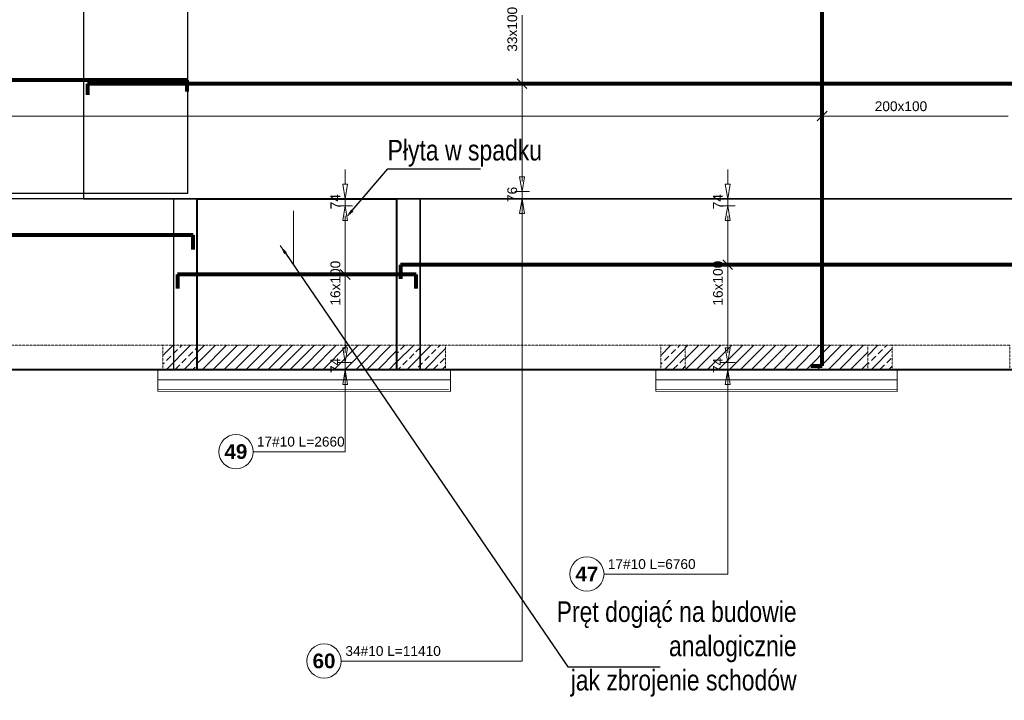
# Model space of a CAD drawing. Extents: x -1474 to 1760906, y -670977 to 75879.
# Tile 7 of 18: x 1714240 to 1724302, y -670977 to -664021. Entities that reach past the tile are written whole.
import ezdxf
from ezdxf import colors
from ezdxf.entities.mleader import LeaderData, LeaderLine
from ezdxf.math import Vec2, Vec3

# ---------------------------------------------------------------- set-up
doc = ezdxf.new("R2010")
doc.units = 0
doc.header["$LTSCALE"] = 10
doc.header["$MEASUREMENT"] = 0
doc.linetypes.add('HIDDEN', pattern=[0.375, 0.25, -0.125])
for name, color, linetype, lineweight in [('!! 1_ PROJ WARSTWY', 252, 'Continuous', 9), ('!! 1_ tynk zewn  - nowy', 21, 'Continuous', 20), ('P-linia słupy drewno', 2, 'Continuous', 53), ('P-Linia1', 3, 'Continuous', 40), ('P-Linia2', 2, 'Continuous', 25), ('P-Opis', 1, 'Continuous', 18), ('P-Przerywana', 13, 'HIDDEN', 9), ('P-Przerywana nadproża', 150, 'HIDDEN', 18), ('P-Szraf - Ściana nośna', 55, 'Continuous', 5), ('P-Szraf - Ściana żelbetowa', 54, 'Continuous', 0)]:
    doc.layers.add(name, color=color, linetype=linetype, lineweight=lineweight)
doc.layers.add('AutoCAD_Structural_Detailing_rozkład powierzchniowy - pręty - dół', color=7, linetype='Continuous')
doc.layers.add('RCAD_opis rozkładu', color=7, linetype='Continuous')
doc.layers.add('RCAD_kontur płyty', color=163, linetype='Continuous', plot=False)
doc.styles.add('_Fd Opis', font='arial.ttf', dxfattribs={"width": 0.9})
doc.styles.add('style1', font='arial.ttf')
doc.styles.add('style3', font='arialbd.ttf')

msp = doc.modelspace()

# ---------------------------------------------------------------- hatches: boundary and pattern name
at = {"layer": 'P-Szraf - Ściana nośna'}
h = msp.add_hatch(dxfattribs=at)
h.set_pattern_fill('ANSI31', color=256, scale=25)
h.set_pattern_definition([(45, (1358077.73, -412160.4), (-56.126601, 56.126601), [])])
h.paths.add_polyline_path([(1733038.48044, -664248.25514), (1733288.48044, -664248.25514), (1733288.48044, -662148.01522), (1733038.48044, -662148.01522)])
h.paths.add_polyline_path([(1718092.22214, -667598.49507), (1718092.22214, -667348.49507), (1716053.48044, -667348.49507), (1716053.48044, -667598.49507)])
h.paths.add_polyline_path([(1722907.18442, -667598.49507), (1722907.18442, -667348.49507), (1721042.22139, -667348.49507), (1721042.22139, -667598.49507)])
h.paths.add_polyline_path([(1730377.25758, -667348.49507), (1730127.25758, -667348.49507), (1730127.25758, -667598.49507), (1730377.25758, -667598.49507)])
h.paths.add_polyline_path([(1733038.48044, -667348.49507), (1733288.48044, -667348.49507), (1733288.48044, -665248.25514), (1733038.48044, -665248.25514)])
h.paths.add_polyline_path([(1733288.48044, -657028.49507), (1733038.48044, -657028.49507), (1733038.48044, -658358.62232), (1733288.48044, -658358.62232)])
h.paths.add_polyline_path([(1727003.48044, -667348.49507), (1727003.48044, -667598.49507), (1727927.25758, -667598.49507), (1727927.25758, -667348.49507)])
h.paths.add_polyline_path([(1726753.48044, -667598.49507), (1726753.48044, -667348.49507), (1724714.73949, -667348.49507), (1724714.73949, -667598.49507)])
h.paths.add_polyline_path([(1731180.91109, -667598.49507), (1731180.91109, -667348.49507), (1730377.25758, -667348.49507), (1730377.25758, -667598.49507)])
h.paths.add_polyline_path([(1731430.91109, -667348.49507), (1731430.91109, -667598.49507), (1733038.48044, -667598.49507), (1733038.48044, -667348.49507)])
h.paths.add_polyline_path([(1726774.72633, -653253.09679), (1726774.72633, -653253.29593), (1727024.72633, -653253.29593), (1727024.72633, -653503.09679), (1728988.46729, -653503.04999), (1728988.46729, -653253.29593), (1729238.46729, -653253.29593), (1729238.46729, -653503.04403), (1731202.20825, -653502.99722), (1731202.20825, -653253.19636), (1731452.20825, -653253.29593), (1731452.20825, -653503.09679), (1733038.48044, -653503.09679), (1733038.48044, -654328.49507), (1733288.48044, -654328.49507), (1733288.48044, -653253.09679)])
h.paths.add_polyline_path([(1724235.98538, -653253.09679), (1724235.98538, -653253.29593), (1725735.98538, -653253.29593), (1725735.98538, -653253.09679)])
at = {"layer": 'P-Szraf - Ściana żelbetowa'}
h = msp.add_hatch(dxfattribs=at)
h.set_pattern_fill('ANSI33', color=256, scale=20)
h.set_pattern_definition([(45, (1363018.99, -419537.29), (-89.80256, 89.80256), []), (45, (1363108.79, -419537.29), (-89.80256, 89.80256), [63.5, -31.75])])
h.paths.add_polyline_path([(1715703.48044, -667348.49507), (1716053.48044, -667348.49507), (1716053.48044, -667598.49507), (1715703.48044, -667598.49507)])
h = msp.add_hatch(dxfattribs=at)
h.set_pattern_fill('ANSI33', color=256, scale=20)
h.set_pattern_definition([(45, (1365657.73, -419537.29), (-89.80256, 89.80256), []), (45, (1365747.53, -419537.29), (-89.80256, 89.80256), [63.5, -31.75])])
h.paths.add_polyline_path([(1718092.22214, -667348.49507), (1718592.22139, -667348.49507), (1718592.22139, -667598.49507), (1718092.22214, -667598.49507)])
h = msp.add_hatch(dxfattribs=at)
h.set_pattern_fill('ANSI33', color=256, scale=20)
h.set_pattern_definition([(45, (1368107.73, -419537.29), (-89.80256, 89.80256), []), (45, (1368197.53, -419537.29), (-89.80256, 89.80256), [63.5, -31.75])])
h.paths.add_polyline_path([(1720792.22139, -667348.49507), (1721042.22139, -667348.49507), (1721042.22139, -667598.49507), (1720792.22139, -667598.49507)])
h = msp.add_hatch(dxfattribs=at)
h.set_pattern_fill('ANSI33', color=256, scale=20)
h.set_pattern_definition([(45, (1370222.69, -419537.29), (-89.80256, 89.80256), []), (45, (1370312.5, -419537.29), (-89.80256, 89.80256), [63.5, -31.75])])
h.paths.add_polyline_path([(1722907.18442, -667348.49507), (1723157.18442, -667348.49507), (1723157.18442, -667598.49507), (1722907.18442, -667598.49507)])

# ---------------------------------------------------------------- linework, layer by layer
at = {"layer": '!! 1_ PROJ WARSTWY'}
for points in [[(1718642.22139, -667700.2799), (1715653.48044, -667700.2799)], [(1723207.18442, -667700.2799), (1720742.22139, -667700.2799)]]:
    msp.add_lwpolyline(points, dxfattribs=at)
at = {"layer": '!! 1_ tynk zewn  - nowy'}
for points in [[(1715653.48044, -667818.49507), (1715653.48044, -667598.49507), (1715698.48044, -667598.49507)], [(1718592.22139, -667598.49507), (1718642.22139, -667598.49507), (1718642.22139, -667820.29192)], [(1720792.22139, -667598.49507), (1720742.22139, -667598.49507), (1720742.22139, -667818.49507)], [(1723157.18442, -667598.49507), (1723207.18442, -667598.49507), (1723207.18442, -667820.2799)], [(1718622.22139, -667800.2799), (1715653.48044, -667798.49507)], [(1723207.18442, -667800.2799), (1720742.22139, -667798.49507)], [(1718642.22139, -667820.29192), (1715653.48044, -667818.49507)], [(1723207.18442, -667820.2799), (1720742.22139, -667818.49507)]]:
    msp.add_lwpolyline(points, dxfattribs=at)
at = {"layer": 'AutoCAD_Structural_Detailing_rozkład powierzchniowy - pręty - dół', "color": 0, "lineweight": 80}
for p, q in [((1722440.98044, -667557.49507), (1722440.98044, -662775.31447)), ((1715953.38622, -664639.94526), (1710580.49431, -664639.94526)), ((1726186.78085, -664675.51696), (1714933.52137, -664675.51696)), ((1714933.52137, -664675.51696), (1714933.52137, -664790.51696)), ((1715953.38622, -664753.94526), (1715953.38622, -664639.94526)), ((1716012.48044, -666224.75126), (1710734.48044, -666224.75126)), ((1716012.48044, -666369.75126), (1716012.48044, -666224.75126)), ((1724673.73949, -666524.75166), (1718133.22214, -666524.75166)), ((1718133.22214, -666524.75166), (1718133.22214, -666669.75166)), ((1718293.11481, -666624.75126), (1715852.58777, -666624.75126)), ((1715852.58777, -666624.75126), (1715852.58777, -666769.75126)), ((1718293.11481, -666769.75126), (1718293.11481, -666624.75126)), ((1722325.98044, -667557.49507), (1722440.98044, -667557.49507))]:
    msp.add_line(p, q, dxfattribs=at)
at = {"layer": 'P-Linia1'}
msp.add_lwpolyline([(1707498.51683, -653253.09679), (1733288.48044, -653253.09679), (1733288.48044, -667598.49507), (1707498.51683, -667598.49507)], close=True, dxfattribs=at)
msp.add_lwpolyline([(1716053.48044, -667598.49507), (1716053.48044, -665851.00744), (1718092.22214, -665851.00994), (1718092.22214, -667598.49507)], dxfattribs=at)
at = {"layer": 'P-Linia2'}
for points in [[(1716053.48044, -665851.00744), (1715811.58777, -665851.00744), (1715811.58777, -667598.49507), (1716053.48044, -667598.49507)], [(1718092.22214, -665851.00744), (1718334.11481, -665851.00744), (1718334.11481, -667598.49507), (1718092.22214, -667598.49507)]]:
    msp.add_lwpolyline(points, close=True, dxfattribs=at)
at = {"layer": 'P-Opis', "color": 1}
msp.add_lwpolyline([(1717039.54608, -665974.54696), (1717039.54608, -666527.7132), (1716902.70595, -666328.82221)], dxfattribs=at)
at = {"layer": 'P-Przerywana'}
msp.add_lwpolyline([(1718592.22139, -667598.49507), (1715703.48044, -667598.49507), (1715703.48044, -667348.49507), (1718592.22139, -667348.49507), (1718592.22139, -667598.49507)], dxfattribs=at)
for points in [[(1715703.48044, -667348.49507), (1716053.48044, -667348.49507), (1716053.48044, -667598.49507), (1715703.48044, -667598.49507)], [(1718092.22214, -667348.49507), (1718592.22139, -667348.49507), (1718592.22139, -667598.49507), (1718092.22214, -667598.49507)], [(1720792.22139, -667348.49507), (1723157.18442, -667348.49507), (1723157.18442, -667598.49507), (1720792.22139, -667598.49507), (1720792.22139, -667348.49507)], [(1720792.22139, -667348.49507), (1721042.22139, -667348.49507), (1721042.22139, -667598.49507), (1720792.22139, -667598.49507)], [(1722907.18442, -667348.49507), (1723157.18442, -667348.49507), (1723157.18442, -667598.49507), (1722907.18442, -667598.49507)]]:
    msp.add_lwpolyline(points, close=True, dxfattribs=at)
at = {"layer": 'P-Przerywana nadproża'}
for points in [[(1713503.48044, -667348.49507), (1715703.48044, -667348.49507), (1715703.48044, -667598.49507), (1713503.48044, -667598.49507)], [(1718592.22139, -667348.49507), (1720792.22139, -667348.49507), (1720792.22139, -667598.49507), (1718592.22139, -667598.49507)], [(1723157.18442, -667348.49507), (1724357.18442, -667348.49507), (1724357.18442, -667598.49507), (1723157.18442, -667598.49507)]]:
    msp.add_lwpolyline(points, close=True, dxfattribs=at)
at = {"layer": 'RCAD_kontur płyty'}
for p, q in [((1715959.38622, -665795.66137), (1715959.38622, -656400.3316)), ((1710574.49431, -665795.66137), (1715959.38622, -665795.66137))]:
    msp.add_line(p, q, dxfattribs=at)
at = {"layer": 'RCAD_kontur płyty', "color": 0}
for p, q in [((1714892.52137, -662400.02648), (1714892.52137, -665851.00744)), ((1716053.48044, -665851.00744), (1710693.48044, -665851.00744)), ((1714892.52137, -665851.00744), (1726227.78085, -665851.00744)), ((1718334.11481, -665851.00744), (1715811.58777, -665851.00744)), ((1715811.58777, -665851.00744), (1715811.58777, -667598.49507)), ((1716053.48044, -667598.49507), (1716053.48044, -665851.00744)), ((1724714.73949, -665851.00824), (1718092.22214, -665851.00824)), ((1718092.22214, -665851.00824), (1718092.22214, -667598.49507)), ((1718334.11481, -667598.49507), (1718334.11481, -665851.00744)), ((1710693.48044, -667598.49507), (1716053.48044, -667598.49507)), ((1713193.48044, -667598.49507), (1733288.48044, -667598.49507)), ((1715811.58777, -667598.49507), (1718334.11481, -667598.49507)), ((1718092.22214, -667598.49507), (1724714.73949, -667598.49507))]:
    msp.add_line(p, q, dxfattribs=at)
at = {"layer": 'RCAD_opis rozkładu', "color": 8, "lineweight": 0}
for p, q in [((1719373.89894, -664075.51696), (1719373.89894, -663975.51696)), ((1719373.89894, -664125.51696), (1719373.89894, -664075.51696)), ((1719373.89894, -664125.51696), (1719373.89894, -664175.51696)), ((1719373.89894, -664175.51696), (1719373.89894, -664275.51696)), ((1719373.89894, -664275.51696), (1719373.89894, -664375.51696)), ((1719373.89894, -664375.51696), (1719373.89894, -664475.51696)), ((1719373.89894, -664475.51696), (1719373.89894, -664575.51696)), ((1719373.89894, -664575.51696), (1719373.89894, -664675.51696)), ((1719323.89894, -664625.51696), (1719423.89894, -664725.51696)), ((1719423.89894, -664675.51696), (1719323.89894, -664675.51696)), ((1719373.89894, -664675.51696), (1719373.89894, -664775.51696)), ((1719373.89894, -664775.51696), (1719373.89894, -664875.51696)), ((1719373.89894, -664875.51696), (1719373.89894, -664975.51696)), ((1719373.89894, -664975.51696), (1719373.89894, -665075.51696)), ((1722490.98044, -664955.57155), (1722390.98044, -665055.57155)), ((1722440.98044, -665055.57155), (1722440.98044, -664955.57155)), ((1714240.98044, -665005.57155), (1714140.98044, -665005.57155)), ((1714340.98044, -665005.57155), (1714240.98044, -665005.57155)), ((1714440.98044, -665005.57155), (1714340.98044, -665005.57155)), ((1714540.98044, -665005.57155), (1714440.98044, -665005.57155)), ((1714640.98044, -665005.57155), (1714540.98044, -665005.57155)), ((1714740.98044, -665005.57155), (1714640.98044, -665005.57155)), ((1714840.98044, -665005.57155), (1714740.98044, -665005.57155)), ((1714940.98044, -665005.57155), (1714840.98044, -665005.57155)), ((1715040.98044, -665005.57155), (1714940.98044, -665005.57155)), ((1715140.98044, -665005.57155), (1715040.98044, -665005.57155)), ((1715240.98044, -665005.57155), (1715140.98044, -665005.57155)), ((1715340.98044, -665005.57155), (1715240.98044, -665005.57155)), ((1715440.98044, -665005.57155), (1715340.98044, -665005.57155)), ((1715540.98044, -665005.57155), (1715440.98044, -665005.57155)), ((1715640.98044, -665005.57155), (1715540.98044, -665005.57155)), ((1715740.98044, -665005.57155), (1715640.98044, -665005.57155)), ((1715840.98044, -665005.57155), (1715740.98044, -665005.57155)), ((1715940.98044, -665005.57155), (1715840.98044, -665005.57155)), ((1716040.98044, -665005.57155), (1715940.98044, -665005.57155)), ((1716140.98044, -665005.57155), (1716040.98044, -665005.57155)), ((1716240.98044, -665005.57155), (1716140.98044, -665005.57155)), ((1716340.98044, -665005.57155), (1716240.98044, -665005.57155)), ((1716440.98044, -665005.57155), (1716340.98044, -665005.57155)), ((1716540.98044, -665005.57155), (1716440.98044, -665005.57155)), ((1716640.98044, -665005.57155), (1716540.98044, -665005.57155)), ((1716740.98044, -665005.57155), (1716640.98044, -665005.57155)), ((1716840.98044, -665005.57155), (1716740.98044, -665005.57155)), ((1716940.98044, -665005.57155), (1716840.98044, -665005.57155)), ((1717040.98044, -665005.57155), (1716940.98044, -665005.57155)), ((1717140.98044, -665005.57155), (1717040.98044, -665005.57155)), ((1717240.98044, -665005.57155), (1717140.98044, -665005.57155)), ((1717340.98044, -665005.57155), (1717240.98044, -665005.57155)), ((1717440.98044, -665005.57155), (1717340.98044, -665005.57155)), ((1717540.98044, -665005.57155), (1717440.98044, -665005.57155)), ((1717640.98044, -665005.57155), (1717540.98044, -665005.57155)), ((1717740.98044, -665005.57155), (1717640.98044, -665005.57155)), ((1717840.98044, -665005.57155), (1717740.98044, -665005.57155)), ((1717940.98044, -665005.57155), (1717840.98044, -665005.57155)), ((1718040.98044, -665005.57155), (1717940.98044, -665005.57155)), ((1718140.98044, -665005.57155), (1718040.98044, -665005.57155)), ((1718240.98044, -665005.57155), (1718140.98044, -665005.57155)), ((1718340.98044, -665005.57155), (1718240.98044, -665005.57155)), ((1718440.98044, -665005.57155), (1718340.98044, -665005.57155)), ((1718540.98044, -665005.57155), (1718440.98044, -665005.57155)), ((1718640.98044, -665005.57155), (1718540.98044, -665005.57155)), ((1718740.98044, -665005.57155), (1718640.98044, -665005.57155)), ((1718840.98044, -665005.57155), (1718740.98044, -665005.57155)), ((1718940.98044, -665005.57155), (1718840.98044, -665005.57155)), ((1719040.98044, -665005.57155), (1718940.98044, -665005.57155)), ((1719140.98044, -665005.57155), (1719040.98044, -665005.57155)), ((1719240.98044, -665005.57155), (1719140.98044, -665005.57155)), ((1719340.98044, -665005.57155), (1719240.98044, -665005.57155)), ((1719440.98044, -665005.57155), (1719340.98044, -665005.57155)), ((1719373.89894, -665075.51696), (1719373.89894, -665175.51696)), ((1719540.98044, -665005.57155), (1719440.98044, -665005.57155)), ((1719640.98044, -665005.57155), (1719540.98044, -665005.57155)), ((1719740.98044, -665005.57155), (1719640.98044, -665005.57155)), ((1719840.98044, -665005.57155), (1719740.98044, -665005.57155)), ((1719940.98044, -665005.57155), (1719840.98044, -665005.57155)), ((1720040.98044, -665005.57155), (1719940.98044, -665005.57155)), ((1720140.98044, -665005.57155), (1720040.98044, -665005.57155)), ((1720240.98044, -665005.57155), (1720140.98044, -665005.57155)), ((1720340.98044, -665005.57155), (1720240.98044, -665005.57155)), ((1720440.98044, -665005.57155), (1720340.98044, -665005.57155)), ((1720540.98044, -665005.57155), (1720440.98044, -665005.57155)), ((1720640.98044, -665005.57155), (1720540.98044, -665005.57155)), ((1720740.98044, -665005.57155), (1720640.98044, -665005.57155)), ((1720840.98044, -665005.57155), (1720740.98044, -665005.57155)), ((1720940.98044, -665005.57155), (1720840.98044, -665005.57155)), ((1721040.98044, -665005.57155), (1720940.98044, -665005.57155)), ((1721140.98044, -665005.57155), (1721040.98044, -665005.57155)), ((1721240.98044, -665005.57155), (1721140.98044, -665005.57155)), ((1721340.98044, -665005.57155), (1721240.98044, -665005.57155)), ((1721440.98044, -665005.57155), (1721340.98044, -665005.57155)), ((1721540.98044, -665005.57155), (1721440.98044, -665005.57155)), ((1721640.98044, -665005.57155), (1721540.98044, -665005.57155)), ((1721740.98044, -665005.57155), (1721640.98044, -665005.57155)), ((1721840.98044, -665005.57155), (1721740.98044, -665005.57155)), ((1721940.98044, -665005.57155), (1721840.98044, -665005.57155)), ((1722040.98044, -665005.57155), (1721940.98044, -665005.57155)), ((1722140.98044, -665005.57155), (1722040.98044, -665005.57155)), ((1722240.98044, -665005.57155), (1722140.98044, -665005.57155)), ((1722340.98044, -665005.57155), (1722240.98044, -665005.57155)), ((1722440.98044, -665005.57155), (1722340.98044, -665005.57155)), ((1722540.98044, -665005.57155), (1722440.98044, -665005.57155)), ((1722640.98044, -665005.57155), (1722540.98044, -665005.57155)), ((1722740.98044, -665005.57155), (1722640.98044, -665005.57155)), ((1722840.98044, -665005.57155), (1722740.98044, -665005.57155)), ((1722940.98044, -665005.57155), (1722840.98044, -665005.57155)), ((1723040.98044, -665005.57155), (1722940.98044, -665005.57155)), ((1723140.98044, -665005.57155), (1723040.98044, -665005.57155)), ((1723190.98044, -665005.57155), (1723140.98044, -665005.57155)), ((1723190.98044, -665005.57155), (1723240.98044, -665005.57155)), ((1723240.98044, -665005.57155), (1723340.98044, -665005.57155)), ((1723340.98044, -665005.57155), (1723440.98044, -665005.57155)), ((1723440.98044, -665005.57155), (1723540.98044, -665005.57155)), ((1723540.98044, -665005.57155), (1723640.98044, -665005.57155)), ((1723640.98044, -665005.57155), (1723740.98044, -665005.57155)), ((1723740.98044, -665005.57155), (1723840.98044, -665005.57155)), ((1723840.98044, -665005.57155), (1723940.98044, -665005.57155)), ((1723940.98044, -665005.57155), (1724040.98044, -665005.57155)), ((1724040.98044, -665005.57155), (1724140.98044, -665005.57155)), ((1724140.98044, -665005.57155), (1724240.98044, -665005.57155)), ((1724240.98044, -665005.57155), (1724340.98044, -665005.57155)), ((1719373.89894, -665175.51696), (1719373.89894, -665275.51696)), ((1719373.89894, -665275.51696), (1719373.89894, -665375.51696)), ((1719373.89894, -665375.51696), (1719373.89894, -665475.51696)), ((1719373.89894, -665475.51696), (1719373.89894, -665575.51696)), ((1717566.52181, -665551.00744), (1717566.52181, -665701.00744)), ((1719373.89894, -665575.51696), (1719373.89894, -665675.51696)), ((1721475.46892, -665551.00824), (1721475.46892, -665701.00824)), ((1719373.89894, -665775.51696), (1719348.89894, -665625.51696)), ((1719398.89894, -665625.51696), (1719348.89894, -665625.51696)), ((1719398.89894, -665625.51696), (1719373.89894, -665775.51696)), ((1719373.89894, -665675.51696), (1719373.89894, -665625.51696)), ((1717566.52181, -665851.00744), (1717541.52181, -665701.00744)), ((1717591.52181, -665701.00744), (1717541.52181, -665701.00744)), ((1717591.52181, -665701.00744), (1717566.52181, -665851.00744)), ((1719448.89894, -665775.51696), (1719298.89894, -665775.51696)), ((1719373.89894, -665775.51696), (1719373.89894, -665851.00744)), ((1721475.46892, -665851.00824), (1721450.46892, -665701.00824)), ((1721500.46892, -665701.00824), (1721450.46892, -665701.00824)), ((1721500.46892, -665701.00824), (1721475.46892, -665851.00824)), ((1717641.52181, -665851.00744), (1717491.52181, -665851.00744)), ((1717566.52181, -665924.75126), (1717566.52181, -665851.00744)), ((1719448.89894, -665851.00744), (1719298.89894, -665851.00744)), ((1719348.89894, -666001.00744), (1719373.89894, -665851.00744)), ((1719373.89894, -670575.85683), (1719373.89894, -665851.00744)), ((1719373.89894, -665851.00744), (1719398.89894, -666001.00744)), ((1721550.46892, -665851.00824), (1721400.46892, -665851.00824)), ((1721475.46892, -665924.75166), (1721475.46892, -665851.00824)), ((1717491.52181, -665924.75126), (1717641.52181, -665924.75126)), ((1717541.52181, -666074.75126), (1717566.52181, -665924.75126)), ((1717566.52181, -665924.75126), (1717591.52181, -666074.75126)), ((1721400.46892, -665924.75166), (1721550.46892, -665924.75166)), ((1721450.46892, -666074.75166), (1721475.46892, -665924.75166)), ((1721475.46892, -665924.75166), (1721500.46892, -666074.75166)), ((1717541.52181, -666074.75126), (1717591.52181, -666074.75126)), ((1717566.52181, -666024.75126), (1717566.52181, -666074.75126)), ((1717566.52181, -666124.75126), (1717566.52181, -666024.75126)), ((1719348.89894, -666001.00744), (1719398.89894, -666001.00744)), ((1719373.89894, -666151.00744), (1719373.89894, -666001.00744)), ((1721450.46892, -666074.75166), (1721500.46892, -666074.75166)), ((1721475.46892, -666024.75166), (1721475.46892, -666074.75166)), ((1721475.46892, -666124.75166), (1721475.46892, -666024.75166)), ((1717566.52181, -666224.75126), (1717566.52181, -666124.75126)), ((1721475.46892, -666224.75166), (1721475.46892, -666124.75166)), ((1717566.52181, -666324.75126), (1717566.52181, -666224.75126)), ((1721475.46892, -666324.75166), (1721475.46892, -666224.75166)), ((1717566.52181, -666424.75126), (1717566.52181, -666324.75126)), ((1721475.46892, -666424.75166), (1721475.46892, -666324.75166)), ((1717566.52181, -666524.75126), (1717566.52181, -666424.75126)), ((1721525.46892, -666574.75166), (1721425.46892, -666474.75166)), ((1721475.46892, -666524.75166), (1721475.46892, -666424.75166)), ((1717616.52181, -666674.75126), (1717516.52181, -666574.75126)), ((1717566.52181, -666624.75126), (1717566.52181, -666524.75126)), ((1721425.46892, -666524.75166), (1721525.46892, -666524.75166)), ((1721475.46892, -666624.75166), (1721475.46892, -666524.75166)), ((1717516.52181, -666624.75126), (1717616.52181, -666624.75126)), ((1717566.52181, -666724.75126), (1717566.52181, -666624.75126)), ((1721475.46892, -666724.75166), (1721475.46892, -666624.75166)), ((1717566.52181, -666774.75126), (1717566.52181, -666724.75126)), ((1717566.52181, -666774.75126), (1717566.52181, -666824.75126)), ((1721475.46892, -666774.75166), (1721475.46892, -666724.75166)), ((1721475.46892, -666774.75166), (1721475.46892, -666824.75166)), ((1717566.52181, -666824.75126), (1717566.52181, -666924.75126)), ((1721475.46892, -666824.75166), (1721475.46892, -666924.75166)), ((1717566.52181, -666924.75126), (1717566.52181, -667024.75126)), ((1721475.46892, -666924.75166), (1721475.46892, -667024.75166)), ((1717566.52181, -667024.75126), (1717566.52181, -667124.75126)), ((1721475.46892, -667024.75166), (1721475.46892, -667124.75166)), ((1717566.52181, -667124.75126), (1717566.52181, -667224.75126)), ((1721475.46892, -667124.75166), (1721475.46892, -667224.75166)), ((1717566.52181, -667224.75126), (1717566.52181, -667324.75126)), ((1721475.46892, -667224.75166), (1721475.46892, -667324.75166)), ((1717566.52181, -667524.75126), (1717541.52181, -667374.75126)), ((1717591.52181, -667374.75126), (1717541.52181, -667374.75126)), ((1717566.52181, -667324.75126), (1717566.52181, -667424.75126)), ((1717591.52181, -667374.75126), (1717566.52181, -667524.75126)), ((1717566.52181, -667424.75126), (1717566.52181, -667374.75126)), ((1721475.46892, -667524.75166), (1721450.46892, -667374.75166)), ((1721500.46892, -667374.75166), (1721450.46892, -667374.75166)), ((1721475.46892, -667324.75166), (1721475.46892, -667424.75166)), ((1721500.46892, -667374.75166), (1721475.46892, -667524.75166)), ((1721475.46892, -667424.75166), (1721475.46892, -667374.75166)), ((1717491.52181, -667524.75126), (1717641.52181, -667524.75126)), ((1717641.52181, -667598.49507), (1717491.52181, -667598.49507)), ((1717541.52181, -667748.49507), (1717566.52181, -667598.49507)), ((1717566.52181, -667524.75126), (1717566.52181, -667598.49507)), ((1717566.52181, -668436.11404), (1717566.52181, -667598.49507)), ((1717566.52181, -667598.49507), (1717591.52181, -667748.49507)), ((1721400.46892, -667524.75166), (1721550.46892, -667524.75166)), ((1721550.46892, -667598.49507), (1721400.46892, -667598.49507)), ((1721450.46892, -667748.49507), (1721475.46892, -667598.49507)), ((1721475.46892, -667524.75166), (1721475.46892, -667598.49507)), ((1721475.46892, -669687.1874), (1721475.46892, -667598.49507)), ((1721475.46892, -667598.49507), (1721500.46892, -667748.49507)), ((1717541.52181, -667748.49507), (1717591.52181, -667748.49507)), ((1717566.52181, -667898.49507), (1717566.52181, -667748.49507)), ((1721450.46892, -667748.49507), (1721500.46892, -667748.49507)), ((1721475.46892, -667898.49507), (1721475.46892, -667748.49507)), ((1717566.52181, -668436.11404), (1716625.0655, -668436.11404)), ((1721475.46892, -669687.1874), (1720211.49585, -669687.1874)), ((1719373.89894, -670575.85683), (1717525.24479, -670575.85683))]:
    msp.add_line(p, q, dxfattribs=at)
for centre in [(1716450.0655, -668436.11404), (1720036.49585, -669687.1874), (1717350.24479, -670575.85683)]:
    msp.add_circle(centre, 175, dxfattribs=at)

# ---------------------------------------------------------------- texts
at = {"layer": 'P-linia słupy drewno', "lineweight": 13, "insert": (1722180.00642, -670452.82592), "char_height": 210, "attachment_point": 6, "rotation": 0.000001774, "style": '_Fd Opis'}
msp.add_mtext('{\\W0.8;Pręt dogiąć na budowie \\Panalogicznie\\P jak zbrojenie schodów }', dxfattribs=at)
at = {"layer": 'P-Opis', "lineweight": 13, "insert": (1719578.00969, -665386.38624), "char_height": 210, "attachment_point": 6, "rotation": 0.000001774, "style": '_Fd Opis'}
msp.add_mtext('{\\W0.8;Płyta w spadku}', dxfattribs=at)
at = {"layer": 'RCAD_opis rozkładu', "color": 2, "char_height": 100, "attachment_point": 7, "rotation": 90, "style": 'style1'}
for s, insert in [('33x100', (1719324.99035, -664348.40236)), ('76', (1719324.95624, -665884.44228)), ('74', (1717516.52181, -665958.8889)), ('74', (1721425.46892, -665958.8895)), ('16x100', (1717517.57911, -666942.96408)), ('16x100', (1721426.52622, -666942.96448)), ('74', (1717516.52181, -667632.63271)), ('74', (1721425.46892, -667632.63291))]:
    msp.add_mtext(s, dxfattribs=dict(at, insert=insert))
at = {"layer": 'RCAD_opis rozkładu', "color": 2, "char_height": 100, "style": 'style1'}
for s, insert, attachment_point in [('200x100', (1722978.36107, -664956.62885), 7), ('17#10 L=2660', (1717112.78719, -668334.40872), 5), ('17#10 L=6760', (1720699.21754, -669585.48208), 5), ('34#10 L=11410', (1718056.48626, -670474.11741), 5)]:
    msp.add_mtext(s, dxfattribs=dict(at, insert=insert, attachment_point=attachment_point))
at = {"layer": 'RCAD_opis rozkładu', "color": 1, "char_height": 150, "attachment_point": 5, "style": 'style3'}
for s, insert in [('49', (1716450.0655, -668436.11404)), ('47', (1720036.49585, -669687.1874)), ('60', (1717350.24479, -670575.85683))]:
    msp.add_mtext(s, dxfattribs=dict(at, insert=insert))

# ---------------------------------------------------------------- leaders
at = {"layer": 'P-linia słupy drewno', "lineweight": 13}
ml = msp.add_multileader_mtext('Standard', dxfattribs=at)
ml.set_content('         ', color=256)
ml.set_leader_properties()
ml.build(insert=Vec2(0, 0))
ml.multileader.update_dxf_attribs({"arrow_head_size": 96})
ctx = ml.context
ctx.base_point, ctx.char_height, ctx.arrow_head_size, ctx.landing_gap_size, ctx.plane_origin = Vec3(1720785.07815, -670636.65149), 3.2, 96, 1.6, Vec3(1720700.51782, -672373.85857)
notes = []
notes.append((ctx, [(1, (1, 1, 0), (1719840.31533, -670636.65149), (1, 0), 944.76281, [(0, [(1716902.70595, -666328.82221)], 0, [])])]))
ctx.mtext.insert, ctx.mtext.rotation, ctx.mtext.flow_direction = Vec3(1720786.67815, -670635.05149), 6.2831853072, 5
at = {"layer": 'P-Opis', "lineweight": 13}
ml = msp.add_multileader_mtext('Standard', dxfattribs=at)
ml.set_content('         ', color=256)
ml.set_leader_properties()
ml.build(insert=Vec2(0, 0))
ml.multileader.update_dxf_attribs({"arrow_head_size": 96})
ctx = ml.context
ctx.base_point, ctx.char_height, ctx.arrow_head_size, ctx.landing_gap_size, ctx.plane_origin = Vec3(1718948.31385, -665545.36216), 3.2, 96, 1.6, Vec3(1718863.75352, -667282.56924)
notes.append((ctx, [(1, (1, 1, 0), (1718003.55103, -665545.36216), (1, 0), 944.76281, [(0, [(1717576.67388, -666043.10528)], 0, [])])]))
ctx.mtext.insert, ctx.mtext.rotation, ctx.mtext.flow_direction = Vec3(1718949.91385, -665543.76216), 6.2831853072, 5
for ctx, leaders in notes:
    for number, flags, end, landing, length, lines in leaders:
        leader = LeaderData()
        leader.index, (leader.has_last_leader_line, leader.has_dogleg_vector, leader.attachment_direction) = number, flags
        leader.last_leader_point, leader.dogleg_vector, leader.dogleg_length = Vec3(end), Vec3(landing), length
        for number, points, colour, breaks in lines:
            line = LeaderLine()
            line.index, line.vertices, line.color, line.breaks = number, Vec3.list(points), colors.encode_raw_color(colour), breaks
            leader.lines.append(line)
        ctx.leaders.append(leader)

doc.saveas('drawing.dxf')
